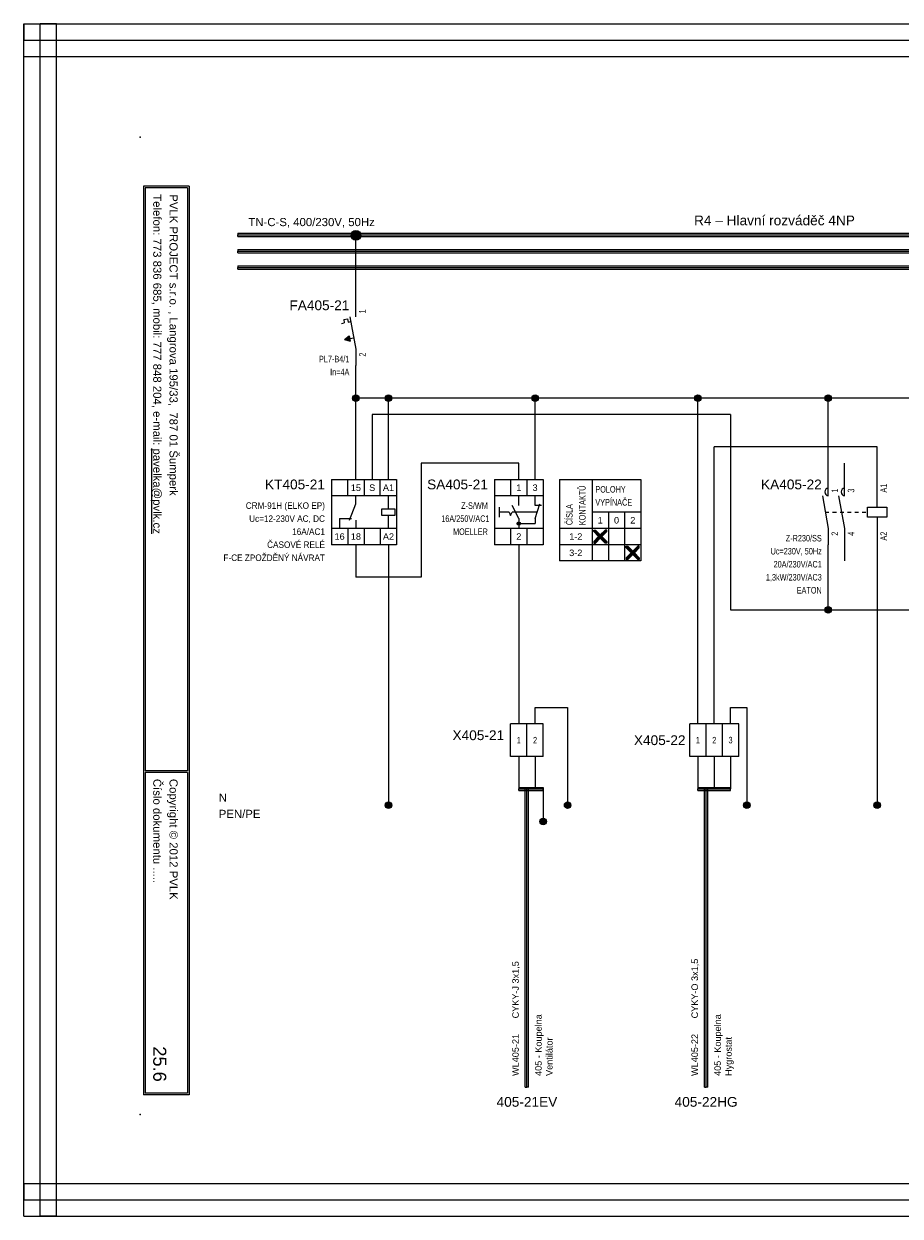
# Model space of a CAD drawing. Extents: x -739 to 3080, y 3040 to 3960.
# Tile 11 of 12: x 2202 to 2471, y 3359 to 3725. Entities that reach past the tile are written whole.
import ezdxf
from ezdxf.enums import TextEntityAlignment as Align

# ---------------------------------------------------------------- set-up
doc = ezdxf.new("R2010")
doc.units = 0
doc.header["$MEASUREMENT"] = 0
doc.linetypes.add('DASHED', pattern=[0.564444, 0.282222, -0.282222])
for name, color, linetype in [('1-KRESBA', 7, 'Continuous'), ('__Bílá', 7, 'Continuous'), ('__Oranžová', 30, 'Continuous'), ('__Rudá 010', 10, 'Continuous'), ('__Svmodrá', 4, 'Continuous'), ('__Vínová 220', 220, 'Continuous'), ('__Zelená', 3, 'Continuous'), ('__Černá 250', 7, 'Continuous')]:
    doc.layers.add(name, color=color, linetype=linetype)
doc.styles.add('Arial', font='arial.ttf')
doc.styles.add('GENERATED_STYLE_1', font='arial.ttf')

# ---------------------------------------------------------------- blocks, each defined once
blk = doc.blocks.new('BLK_Razítko_malé_pro_rozváděče')
at = {"layer": '__Bílá'}
for p, q in [((15, -1), (15, -20)), ((15, -1), (294, -1)), ((15.5, -1.5), (15.5, -19.5)), ((15.5, -1.5), (184.5, -1.5)), ((184.5, -1.5), (184.5, -19.5)), ((185, -1.5), (185, -19.5)), ((185, -1.5), (293.5, -1.5)), ((293.5, -19.5), (293.5, -1.5)), ((294, -20), (294, -1)), ((15, -20), (294, -20)), ((15.5, -19.5), (184.5, -19.5)), ((185, -19.5), (293.5, -19.5)), ((15, -405), (15, -419)), ((15, -405), (294, -405)), ((15.5, -405.5), (15.5, -418.5)), ((15.5, -405.5), (194.5, -405.5)), ((194.5, -405.5), (194.5, -418.5)), ((195, -405.5), (195, -418.5)), ((195, -405.5), (293.5, -405.5)), ((293.5, -405.5), (293.5, -418.5)), ((294, -405), (294, -419)), ((15, -419), (294, -419)), ((15.5, -418.5), (194.5, -418.5)), ((195, -418.5), (293.5, -418.5))]:
    blk.add_line(p, q, dxfattribs=at)
for p in [(0, 0), (300, 0), (0, -420), (300, -420)]:
    blk.add_point(p, dxfattribs=at)
at = {"layer": '__Bílá', "style": 'Arial'}
for s, height, p in [('-', 3, (38, -7)), ('Dokument', 2.5, (187, -7)), ('-', 3, (210.5, -7)), ('SO/PS', 2.5, (17.5, -12)), ('-', 3, (38, -12)), ('Vypracoval', 2.5, (187, -12)), ('-', 3, (210.5, -12)), ('Investor', 2.5, (17.5, -17)), ('Datum', 2.5, (187, -17)), ('-', 3, (38, -17)), ('-', 3, (210.5, -17)), ('PVLK PROJECT s.r.o. , Langrova 195/33,  787 01 Šumperk', 2.5, (17.5, -411)), ('Copyright © 2012 PVLK', 2.5, (197, -411)), ('Telefon: 773 836 685, mobil: 777 848 204, e-mail: %%Upavelka@pvlk.cz', 2.5, (17.5, -416)), ('Číslo dokumentu .....', 2.5, (197, -416))]:
    blk.add_text(s, height=height, dxfattribs=at).set_placement(p)
at = {"layer": '__Vínová 220', "char_height": 2.5, "attachment_point": 7, "style": 'Arial'}
for s, insert in [('715 0908', (17.5, -7)), ('Rozšíření výrobního areálu firmy PLASTKON PRODUCT, S.R.O.', (42.5, -7.75)), ('R4 – Hlavní rozváděč 4NP', (215, -7.75)), ('SO 02 - Novostavba skladovací haly s administrativní budovou', (42.5, -12.75)), ('Miroslav Pavelka', (215, -12.75)), ('Plastkon product, s.r.o., Hlavní 147, Mikulovice 790 84', (42.5, -17.75)), ('06/2016', (215, -17.75))]:
    blk.add_mtext(s, dxfattribs=dict(at, insert=insert))
at = {"layer": '__Vínová 220', "style": 'Arial'}
blk.add_attdef('ČÍSLO', text='', height=4, dxfattribs=at).set_placement((290, -416), align=Align.RIGHT)
blk = doc.blocks.new('CRM-91H')
for p, q in [((-4.26, 10.79), (-4.26, -9.21)), ((-4.26, 10.79), (15.74, 10.79)), ((0.74, 5.79), (0.74, 10.79)), ((5.74, 10.79), (5.74, 5.79)), ((10.74, 5.79), (10.74, 10.79)), ((15.74, 10.79), (15.74, -9.21)), ((15.74, 5.79), (-4.26, 5.79)), ((3.24, 3.29), (3.24, 5.79)), ((13.24, 1.79), (13.24, 5.79)), ((1.24, -1.71), (3.24, 3.29)), ((11.24, -0.21), (11.24, 1.79)), ((11.24, 1.79), (15.24, 1.79)), ((15.24, 1.79), (15.24, -0.21)), ((-1.76, -1.21), (-1.76, -4.21)), ((-1.76, -1.21), (1.92, -1.21)), ((3.24, -1.71), (3.24, -4.21)), ((15.24, -0.21), (11.24, -0.21)), ((13.24, -4.21), (13.24, -0.21)), ((15.74, -4.21), (-4.26, -4.21)), ((0.74, -4.21), (0.74, -9.21)), ((5.74, -4.21), (5.74, -9.21)), ((10.74, -4.21), (10.74, -9.21)), ((15.74, -9.21), (-4.26, -9.21))]:
    blk.add_line(p, q)
at = {"style": 'Arial'}
for s, p in [('15', (3.24, 7.29)), ('S', (8.24, 7.29)), ('A1', (13.24, 7.29)), ('16', (-1.76, -7.71)), ('18', (3.24, -7.71)), ('A2', (13.24, -7.71))]:
    blk.add_text(s, height=2, dxfattribs=at).set_placement(p, align=Align.CENTER)
blk.add_attdef('POPIS', text='', height=3, dxfattribs=at).set_placement((-6.26, 7.79), align=Align.RIGHT)
at = {"style": 'Arial', "width": 0.9}
for tag, p in [('TYP', (-6.26, 1.79)), ('CÍVKA', (-6.26, -2.21)), ('PROUD', (-6.26, -6.21)), ('DOPLŇ1', (-6.26, -10.21)), ('DOPLŇ2', (-6.26, -14.21))]:
    blk.add_attdef(tag, text='', height=2, dxfattribs=at).set_placement(p, align=Align.RIGHT)
blk = doc.blocks.new('V0085A01')
h = blk.add_hatch(color=256)
edge = h.paths.add_edge_path()
edge.add_arc((0, 0), 1, 0, 360)
blk.add_circle((0, 0), 1)
blk = doc.blocks.new('V0109A02')
for p, q in [((0, 0), (0, 10)), ((5, 10), (0, 10)), ((5, 0), (5, 10)), ((10, 10), (5, 10)), ((10, 0), (10, 10)), ((5, 0), (0, 0)), ((10, 0), (5, 0))]:
    blk.add_line(p, q)
at = {"style": 'Arial'}
blk.add_attdef('POPIS', text='', height=3, dxfattribs=at).set_placement((-2, 5), align=Align.RIGHT)
at = {"style": 'Arial', "width": 0.8}
for tag, p in [('S1', (2.5, 5)), ('S2', (7.5, 5))]:
    blk.add_attdef(tag, text='', height=2, dxfattribs=at).set_placement(p, align=Align.MIDDLE)
blk = doc.blocks.new('FEVA1462')
blk.add_hatch(color=256).paths.add_polyline_path([(-3.5, -2), (-2.06, -0.92), (-1.772, -2.504)])
for p, q in [((0, 5), (0, 10)), ((-3.752, 4.136), (-2.564, 4.352)), ((-3.752, 4.136), (-3.568, 3.124)), ((-2.564, 4.352), (-2.38, 3.34)), ((-1.818, 5), (0, -5)), ((-4.448, 2.964), (-3.568, 3.124)), ((-2.38, 3.34), (-1.544, 3.492)), ((-3.5, -2), (-2.06, -0.92)), ((-3.5, -2), (-0.64, -1.48)), ((-3.5, -2), (-1.772, -2.504)), ((-2.06, -0.92), (-1.772, -2.504)), ((0, -5), (0, -10))]:
    blk.add_line(p, q)
at = {"style": 'Arial'}
blk.add_attdef('POPIS', text='', height=3, dxfattribs=at).set_placement((-2, 7), align=Align.RIGHT)
at = {"style": 'Arial', "width": 0.8}
blk.add_attdef('NO1', (3, 6), '', height=2, rotation=90, dxfattribs=at)
for tag, p in [('TYP', (-2, -9)), ('PROUD', (-2, -13)), ('DOPLŇ1', (-2, -17)), ('DOPLŇ2', (-2, -21))]:
    blk.add_attdef(tag, text='', height=2, dxfattribs=at).set_placement(p, align=Align.RIGHT)
blk.add_attdef('CO1', text='', height=2, rotation=90, dxfattribs=at).set_placement((3, -6), align=Align.RIGHT)
blk = doc.blocks.new('L0001A02')
at = {"linetype": 'Continuous'}
h = blk.add_hatch(color=256, dxfattribs=at)
edge = h.paths.add_edge_path()
edge.add_arc((0, 0), 1.5, 0, 360)
blk.add_circle((0, 0), 1.5)
blk = doc.blocks.new('V0109A03')
for p, q in [((5, 10), (0, 10)), ((0, 0), (0, 10)), ((10, 10), (5, 10)), ((5, 0), (5, 10)), ((15, 10), (10, 10)), ((10, 0), (10, 10)), ((15, 0), (15, 10)), ((5, 0), (0, 0)), ((10, 0), (5, 0)), ((15, 0), (10, 0))]:
    blk.add_line(p, q)
at = {"style": 'Arial'}
blk.add_attdef('POPIS', text='', height=3, dxfattribs=at).set_placement((-2, 5), align=Align.RIGHT)
at = {"style": 'Arial', "width": 0.8}
for tag, p in [('S1', (2.5, 5)), ('S2', (7.5, 5)), ('S3', (12.5, 5))]:
    blk.add_attdef(tag, text='', height=2, dxfattribs=at).set_placement(p, align=Align.MIDDLE)
blk = doc.blocks.new('feva2774')
h = blk.add_hatch(color=256)
h.paths.add_polyline_path([(5, -3), (5, -3.5), (5.5, -3.5, 0.414214)])
h.paths.add_polyline_path([(5, -3.5), (5, -4, 0.414214), (5.5, -3.5)])
h.paths.add_polyline_path([(5, -4), (5, -3, 0.414214), (4.5, -3.5, 0.414214)])
for points in [[(30, -7), (28.5, -5.5), (28, -5.5), (28, -6), (29.5, -7.5), (28, -9), (28, -9.5), (28.5, -9.5), (30, -8), (31.5, -9.5), (32, -9.5), (32, -9), (30.5, -7.5), (32, -6), (32, -5.5), (31.5, -5.5)], [(40, -12), (38.5, -10.5), (38, -10.5), (38, -11), (39.5, -12.5), (38, -14), (38, -14.5), (38.5, -14.5), (40, -13), (41.5, -14.5), (42, -14.5), (42, -14), (40.5, -12.5), (42, -11), (42, -10.5), (41.5, -10.5)]]:
    blk.add_hatch(color=256).paths.add_polyline_path(points)
for p, q in [((-2.5, 10), (-2.5, -10)), ((-2.5, 10), (12.5, 10)), ((2.5, 10), (2.5, 5)), ((7.5, 10), (7.5, 5)), ((12.5, 10), (12.5, -10)), ((17.5, 10), (17.5, -15)), ((17.5, 10), (42.5, 10)), ((27.5, 10), (27.5, -15)), ((42.5, 10), (42.5, -15)), ((12.5, 5), (-2.5, 5)), ((5, 2), (5, 5)), ((10, 2), (10, 5)), ((-1, 1.5), (-1, -1.5)), ((2, 0), (-1, 0)), ((2, 0), (2.5, -1)), ((2.5, -1), (3, 0)), ((5, -2), (3, 2)), ((10.67, 0), (3, 0)), ((10, -2), (11.5, 2.5)), ((12, 2), (10, 2)), ((42.5, 0), (27.5, 0)), ((32.5, 0), (32.5, -15)), ((37.5, 0), (37.5, -15)), ((5, -2), (5, -5)), ((5, -3.5), (10, -3.5)), ((10, -2), (10, -3.5)), ((12.5, -5), (-2.5, -5)), ((2.5, -5), (2.5, -10)), ((7.5, -5), (7.5, -10)), ((42.5, -5), (17.5, -5)), ((28, -6), (28, -5.5)), ((28, -5.5), (28.5, -5.5)), ((29.5, -7.5), (28, -6)), ((28.5, -5.5), (30, -7)), ((31.5, -5.5), (30, -7)), ((30.5, -7.5), (32, -6)), ((32, -5.5), (31.5, -5.5)), ((32, -6), (32, -5.5)), ((12.5, -10), (-2.5, -10)), ((42.5, -10), (17.5, -10)), ((29.5, -7.5), (28, -9)), ((28, -9), (28, -9.5)), ((28, -9.5), (28.5, -9.5)), ((28.5, -9.5), (30, -8)), ((31.5, -9.5), (30, -8)), ((30.5, -7.5), (32, -9)), ((32, -9.5), (31.5, -9.5)), ((32, -9), (32, -9.5)), ((38, -11), (38, -10.5)), ((38, -10.5), (38.5, -10.5)), ((38.5, -10.5), (40, -12)), ((41.5, -10.5), (40, -12)), ((42, -10.5), (41.5, -10.5)), ((42, -11), (42, -10.5)), ((39.5, -12.5), (38, -11)), ((39.5, -12.5), (38, -14)), ((38, -14), (38, -14.5)), ((38, -14.5), (38.5, -14.5)), ((38.5, -14.5), (40, -13)), ((41.5, -14.5), (40, -13)), ((40.5, -12.5), (42, -11)), ((40.5, -12.5), (42, -14)), ((42, -14.5), (41.5, -14.5)), ((42, -14), (42, -14.5)), ((42.5, -15), (17.5, -15))]:
    blk.add_line(p, q)
blk.add_circle((5, -3.5), 0.5)
at = {"style": 'Arial'}
for s, p in [('1', (5, 6.5)), ('3', (10, 6.5)), ('1', (30, -3.5)), ('0', (35, -3.5)), ('2', (40, -3.5)), ('2', (5, -8.5)), ('1-2', (22.5, -8.5)), ('3-2', (22.5, -13.5))]:
    blk.add_text(s, height=2, dxfattribs=at).set_placement(p, align=Align.CENTER)
at = {"style": 'Arial', "width": 0.8}
for s, p in [('KONTAKTŮ', (25.5, -4)), ('ČÍSLA', (21.5, -4))]:
    blk.add_text(s, height=2, rotation=90, dxfattribs=at).set_placement(p)
for s, p in [('POLOHY', (28.5, 6)), ('VYPÍNAČE', (28.5, 2))]:
    blk.add_text(s, height=2, dxfattribs=at).set_placement(p)
at = {"style": 'Arial'}
blk.add_attdef('POPIS', text='', height=3, dxfattribs=at).set_placement((-4.5, 7), align=Align.RIGHT)
at = {"style": 'Arial', "width": 0.8}
for tag, p in [('TYP', (-4.5, 1)), ('AC1(PROUD)', (-4, -3)), ('DOPLŇ1', (-4.5, -7))]:
    blk.add_attdef(tag, text='', height=2, dxfattribs=at).set_placement(p, align=Align.RIGHT)
blk = doc.blocks.new('L0001A01')
h = blk.add_hatch(color=256)
edge = h.paths.add_edge_path()
edge.add_arc((0, 0), 1, 0, 360)
blk.add_circle((0, 0), 1)
blk = doc.blocks.new('moe01029')
for p, q in [((0, 5), (0, 10)), ((5, 5), (5, 10)), ((15, 1.5), (15, 10)), ((-1.82, 5), (0, -5)), ((3.18, 5), (5, -5)), ((12, -1.5), (12, 1.5)), ((12, 1.5), (18, 1.5)), ((18, 1.5), (18, -1.5)), ((18, -1.5), (12, -1.5)), ((15, -1.5), (15, -10)), ((0, -5), (0, -10)), ((5, -5), (5, -10))]:
    blk.add_line(p, q)
at = {"linetype": 'DASHED', "ltscale": 4}
blk.add_line((-0.91, 0), (12, 0), dxfattribs=at)
for centre in [(0.15, 6.2), (5.15, 6.2)]:
    blk.add_arc(centre, 1.21, 97.3062, 262.6938)
at = {"style": 'Arial'}
blk.add_attdef('POPIS', text='', height=3, dxfattribs=at).set_placement((-2, 7), align=Align.RIGHT)
at = {"style": 'Arial', "width": 0.8}
for tag, p in [('NO1', (3, 6)), ('NO2', (8, 6)), ('A1', (18, 6))]:
    blk.add_attdef(tag, p, '', height=2, rotation=90, dxfattribs=at)
for tag, p in [('TYP', (-2, -9)), ('CÍVKA', (-2, -13)), ('AC1(PROUD)', (-2, -17)), ('AC3(VÝKON)', (-2, -21)), ('DOPLŇ1', (-2, -25)), ('DOPLŇ2', (-2, -29))]:
    blk.add_attdef(tag, text='', height=2, dxfattribs=at).set_placement(p, align=Align.RIGHT)
for tag, p in [('CO1', (3, -6)), ('CO2', (8, -6)), ('A2', (18, -6))]:
    blk.add_attdef(tag, text='', height=2, rotation=90, dxfattribs=at).set_placement(p, align=Align.RIGHT)

msp = doc.modelspace()

# ---------------------------------------------------------------- linework, layer by layer
at = {"layer": '1-KRESBA'}
for p, q in [((2304.33, 3639.9), (2304.33, 3659.9)), ((2304.33, 3584.9), (2304.33, 3619.9)), ((2559.33, 3609.9), (2304.33, 3609.9)), ((2314.33, 3584.9), (2314.33, 3609.9)), ((2359.33, 3584.9), (2359.33, 3609.9)), ((2409.33, 3509.9), (2409.33, 3609.9)), ((2449.33, 3584.9), (2449.33, 3609.9)), ((2309.33, 3604.9), (2309.33, 3584.9)), ((2419.33, 3604.9), (2309.33, 3604.9)), ((2419.33, 3604.9), (2419.33, 3544.9)), ((2414.33, 3509.9), (2414.33, 3594.9)), ((2464.33, 3594.9), (2414.33, 3594.9)), ((2464.33, 3584.9), (2464.33, 3594.9)), ((2354.33, 3589.9), (2324.33, 3589.9)), ((2324.33, 3589.9), (2324.33, 3554.9)), ((2354.33, 3584.9), (2354.33, 3589.9)), ((2454.33, 3584.9), (2454.33, 3589.9)), ((2304.33, 3564.9), (2304.33, 3554.9)), ((2314.33, 3564.9), (2314.33, 3484.9)), ((2354.33, 3564.9), (2354.33, 3509.9)), ((2449.33, 3544.9), (2449.33, 3564.9)), ((2454.33, 3564.9), (2454.33, 3559.9)), ((2464.33, 3564.9), (2464.33, 3484.9)), ((2324.33, 3554.9), (2304.33, 3554.9)), ((2419.33, 3544.9), (2559.33, 3544.9)), ((2359.33, 3509.9), (2359.33, 3514.9)), ((2359.33, 3514.9), (2369.33, 3514.9)), ((2369.33, 3514.9), (2369.33, 3484.9)), ((2419.33, 3509.9), (2419.33, 3514.9)), ((2419.33, 3514.9), (2424.33, 3514.9)), ((2424.33, 3514.9), (2424.33, 3484.9)), ((2354.33, 3499.9), (2354.33, 3489.9)), ((2359.33, 3499.9), (2359.33, 3489.9)), ((2409.33, 3499.9), (2409.33, 3489.9)), ((2414.33, 3499.9), (2414.33, 3489.9)), ((2419.33, 3499.9), (2419.33, 3489.9)), ((2354.33, 3490.4), (2354.33, 3489.9)), ((2354.33, 3490.4), (2361.83, 3490.4)), ((2354.33, 3489.4), (2354.33, 3489.9)), ((2354.33, 3489.9), (2361.83, 3489.9)), ((2354.33, 3489.4), (2361.83, 3489.4)), ((2356.33, 3398.33), (2356.33, 3490.29)), ((2356.33, 3490.29), (2356.83, 3490.29)), ((2356.83, 3398.33), (2356.83, 3490.29)), ((2357.33, 3490.29), (2356.83, 3490.29)), ((2357.33, 3398.33), (2357.33, 3490.29)), ((2361.83, 3490.4), (2361.83, 3489.9)), ((2361.83, 3489.4), (2361.83, 3489.9)), ((2361.83, 3489.9), (2361.83, 3479.9)), ((2409.33, 3490.4), (2409.33, 3489.9)), ((2409.33, 3490.4), (2419.33, 3490.4)), ((2409.33, 3489.4), (2409.33, 3489.9)), ((2409.33, 3489.9), (2419.33, 3489.9)), ((2409.33, 3489.4), (2419.33, 3489.4)), ((2411.33, 3398.33), (2411.33, 3490.29)), ((2411.33, 3490.29), (2411.83, 3490.29)), ((2411.83, 3398.33), (2411.83, 3490.29)), ((2412.33, 3490.29), (2411.83, 3490.29)), ((2412.33, 3398.33), (2412.33, 3490.29)), ((2419.33, 3490.4), (2419.33, 3489.9)), ((2419.33, 3489.4), (2419.33, 3489.9)), ((2356.33, 3398.33), (2356.83, 3398.33)), ((2357.33, 3398.33), (2356.83, 3398.33)), ((2411.33, 3398.33), (2411.83, 3398.33)), ((2412.33, 3398.33), (2411.83, 3398.33))]:
    msp.add_line(p, q, dxfattribs=at)
at = {"layer": '__Oranžová', "lineweight": 0}
for p, q in [((2268.12, 3660.5), (2268.12, 3660)), ((2268.12, 3660.5), (2618.12, 3660.5)), ((2268.12, 3659.5), (2268.12, 3660)), ((2268.12, 3660), (2618.12, 3660)), ((2268.12, 3659.5), (2618.12, 3659.5)), ((2268.12, 3655.5), (2268.12, 3655)), ((2268.12, 3655.5), (2618.12, 3655.5)), ((2268.12, 3654.5), (2268.12, 3655)), ((2268.12, 3655), (2618.12, 3655)), ((2268.12, 3654.5), (2618.12, 3654.5)), ((2268.12, 3650.5), (2268.12, 3650)), ((2268.12, 3650.5), (2618.12, 3650.5)), ((2268.12, 3649.5), (2268.12, 3650)), ((2268.12, 3650), (2618.12, 3650)), ((2268.12, 3649.5), (2618.12, 3649.5))]:
    msp.add_line(p, q, dxfattribs=at)
at = {"layer": '__Vínová 220', "lineweight": 0}
for p, q in [((2202.41, 3724.82), (2202.41, 3719.82)), ((2202.41, 3724.82), (2698.81, 3724.82)), ((2202.41, 3358.74), (2202.41, 3724.82)), ((2202.41, 3724.82), (2207.41, 3724.82)), ((2207.41, 3358.74), (2207.41, 3724.82)), ((2212.41, 3724.82), (2207.41, 3724.82)), ((2212.41, 3358.74), (2212.41, 3724.82)), ((2202.41, 3714.82), (2202.41, 3719.82)), ((2202.41, 3719.82), (2698.81, 3719.82)), ((2202.41, 3714.82), (2698.81, 3714.82)), ((2202.41, 3368.74), (2202.41, 3363.74)), ((2202.41, 3368.74), (2698.81, 3368.74)), ((2202.41, 3358.74), (2202.41, 3363.74)), ((2202.41, 3363.74), (2698.81, 3363.74)), ((2202.41, 3358.74), (2698.81, 3358.74)), ((2202.41, 3358.74), (2207.41, 3358.74)), ((2212.41, 3358.74), (2207.41, 3358.74))]:
    msp.add_line(p, q, dxfattribs=at)

# ---------------------------------------------------------------- block references
at = {"color": 250, "linetype": 'Continuous'}
for p in [(2314.33, 3484.9), (2369.33, 3484.9), (2424.33, 3484.9), (2464.33, 3484.9), (2361.83, 3479.9)]:
    msp.add_blockref('V0085A01', p, dxfattribs=at)
at = {"layer": '1-KRESBA', "rotation": 270}
msp.add_blockref('BLK_Razítko_malé_pro_rozváděče', (2658.12, 3690), dxfattribs=at).add_auto_attribs({'ČÍSLO': '25.6'})
at = {"layer": '1-KRESBA'}
msp.add_blockref('L0001A02', (2304.33, 3659.9), dxfattribs=at)
at = {"layer": '1-KRESBA', "color": 250, "linetype": 'Continuous'}
for p in [(2304.33, 3609.9), (2314.33, 3609.9), (2359.33, 3609.9), (2409.33, 3609.9), (2449.33, 3609.9), (2449.33, 3544.9)]:
    msp.add_blockref('L0001A01', p, dxfattribs=at)
at = {"layer": '1-KRESBA'}
msp.add_blockref('CRM-91H', (2301.09, 3574.11), dxfattribs=at).add_auto_attribs({'POPIS': 'KT405-21', 'TYP': 'CRM-91H (ELKO EP)', 'CÍVKA': 'Uc=12-230V AC, DC', 'PROUD': '16A/AC1', 'DOPLŇ1': 'ČASOVÉ RELÉ', 'DOPLŇ2': 'F-CE ZPOŽDĚNÝ NÁVRAT'})
at = {"layer": '__Černá 250'}
for name, p, values in [('FEVA1462', (2304.33, 3629.9), {'POPIS': 'FA405-21', 'TYP': 'PL7-B4/1', 'PROUD': 'In=4A', 'CO1': '2', 'NO1': '1'}), ('feva2774', (2349.33, 3574.9), {'POPIS': 'SA405-21', 'TYP': 'Z-S/WM', 'AC1(PROUD)': '16A/250V/AC1', 'DOPLŇ1': 'MOELLER'}), ('moe01029', (2449.33, 3574.9), {'POPIS': 'KA405-22', 'TYP': 'Z-R230/SS', 'CÍVKA': 'Uc=230V, 50Hz', 'AC1(PROUD)': '20A/230V/AC1', 'AC3(VÝKON)': '1,3kW/230V/AC3', 'DOPLŇ1': 'EATON', 'CO1': '2', 'NO1': '1', 'CO2': '4', 'NO2': '3', 'A1': 'A1', 'A2': 'A2'}), ('V0109A02', (2351.83, 3499.9), {'POPIS': 'X405-21', 'S1': '1', 'S2': '2'})]:
    msp.add_blockref(name, p, dxfattribs=at).add_auto_attribs(values)
ref = msp.add_blockref('V0109A03', (2406.83, 3499.9), dxfattribs=at)
ref.add_attrib('POPIS', 'X405-22', dxfattribs={"layer": '0', "height": 3, "style": 'Arial'}).set_placement((2405.51, 3503.38), align=Align.RIGHT)
ref.add_attrib('S1', '1', dxfattribs={"layer": '0', "height": 2, "style": 'Arial', "width": 0.8}).set_placement((2409.33, 3504.9), align=Align.MIDDLE)
ref.add_attrib('S2', '2', dxfattribs={"layer": '0', "height": 2, "style": 'Arial', "width": 0.8}).set_placement((2414.33, 3504.9), align=Align.MIDDLE)
ref.add_attrib('S3', '3', dxfattribs={"layer": '0', "height": 2, "style": 'Arial', "width": 0.8}).set_placement((2419.33, 3504.9), align=Align.MIDDLE)

# ---------------------------------------------------------------- texts
at = {"layer": '__Bílá', "insert": (2408.13, 3662.93), "char_height": 3, "attachment_point": 7, "style": 'Arial'}
msp.add_mtext('R4 – Hlavní rozváděč 4NP', dxfattribs=at)
at = {"layer": '__Oranžová', "lineweight": 0, "style": 'Arial'}
msp.add_text('TN-C-S, 400/230V, 50Hz', height=2.5, dxfattribs=at).set_placement((2271.32, 3662.71))
at = {"layer": '__Rudá 010', "style": 'Arial'}
for s, p in [('CYKY-J 3x1,5', (2354.33, 3419.46)), ('CYKY-O 3x1,5', (2409.33, 3419.46)), ('WL405-21', (2354.33, 3401.79)), ('WL405-22', (2409.33, 3401.79))]:
    msp.add_text(s, height=2, rotation=90, dxfattribs=at).set_placement(p)
at = {"layer": '__Rudá 010', "style": 'GENERATED_STYLE_1'}
for s, p in [('405-21EV', (2356.83, 3392.33)), ('405-22HG', (2411.83, 3392.33))]:
    msp.add_text(s, height=3, dxfattribs=at).set_placement(p, align=Align.CENTER)
at = {"layer": '__Rudá 010', "char_height": 2, "width": 62.8406, "attachment_point": 1, "rotation": 90, "style": 'Arial'}
for s, insert in [('405 - Koupelna\\PVentilátor', (2359.36, 3401.79)), ('405 - Koupelna\\PHygrostat', (2414.36, 3401.79))]:
    msp.add_mtext(s, dxfattribs=dict(at, insert=insert))
at = {"layer": '__Svmodrá', "linetype": 'Continuous', "style": 'Arial'}
msp.add_text('N', height=2.5, dxfattribs=at).set_placement((2262.23, 3486))
at = {"layer": '__Zelená', "linetype": 'Continuous', "style": 'Arial'}
msp.add_text('PEN/PE', height=2.5, dxfattribs=at).set_placement((2262.23, 3481))

doc.saveas('drawing.dxf')
